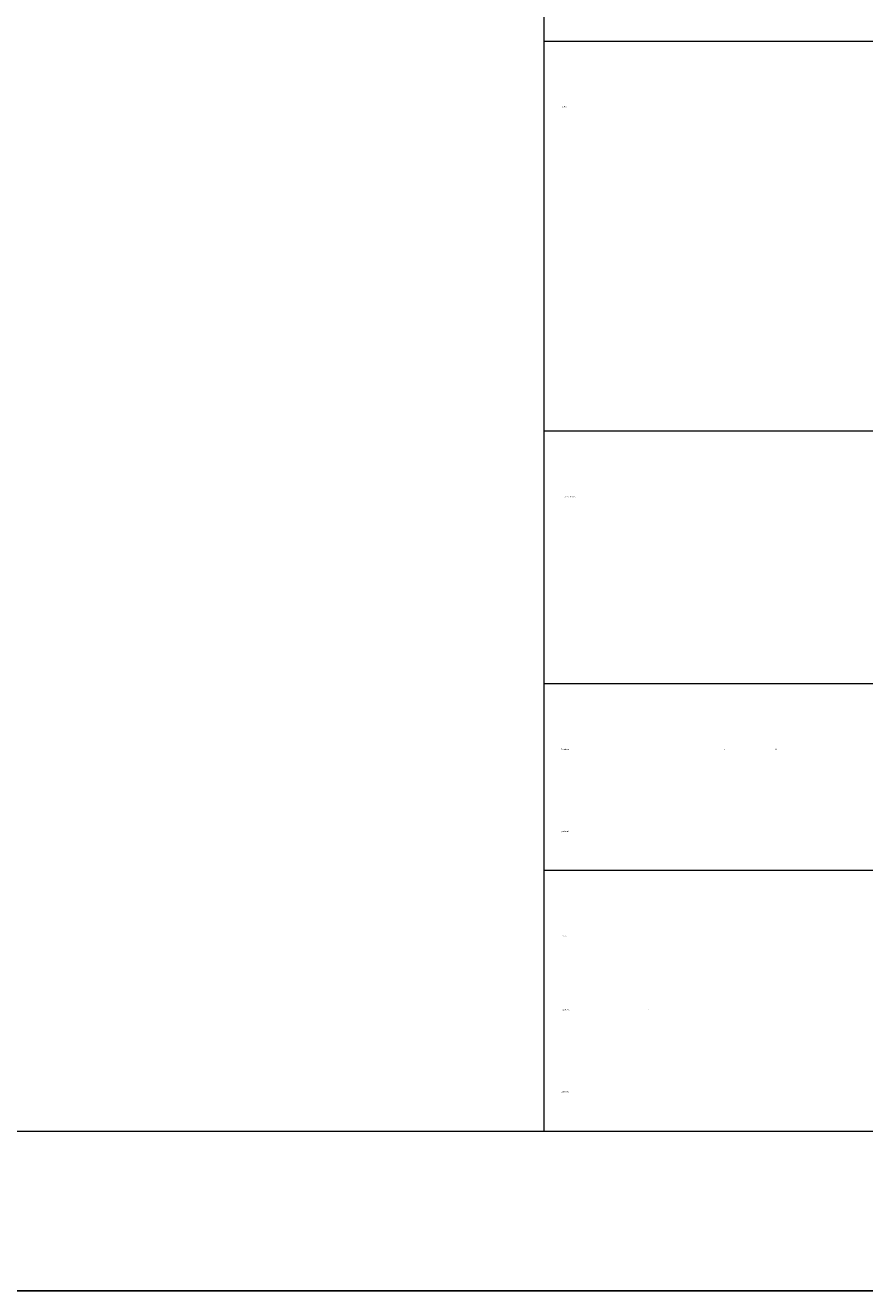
# Model space of a CAD drawing. Header units: millimetres. Extents: x -283 to 124139, y -3891 to 5906.
# Tile 29 of 55: x 1321 to 1557, y -3891 to -3534. Entities that reach past the tile are written whole.
import ezdxf

# ---------------------------------------------------------------- set-up
doc = ezdxf.new("R2010")
doc.units = ezdxf.units.MM
doc.header["$LTSCALE"] = 20
doc.header["$MEASUREMENT"] = 0
doc.layers.get('0').update_dxf_attribs({"color": 252, "linetype": 'CONTINUOUS'})

msp = doc.modelspace()

# ---------------------------------------------------------------- hatches: boundary and pattern name
h = msp.add_hatch(color=7)
h.paths.add_polyline_path([(1471.85, -3738.46), (1471.85, -3738.64), (1471.85, -3738.82), (1471.85, -3738.64), (1471.93, -3738.64), (1472.02, -3738.64)])
h.paths.add_polyline_path([(1471.85, -3738.64), (1471.85, -3738.49), (1471.85, -3738.55)])
h = msp.add_hatch(color=7)
h.paths.add_polyline_path([(1490.72, -3738.46), (1490.72, -3738.55), (1490.72, -3738.64), (1490.72, -3738.55)])
h.paths.add_polyline_path([(1490.72, -3738.64), (1490.72, -3738.82)])
h = msp.add_hatch(color=7)
h.dxf.hatch_style = 2
h.paths.add_polyline_path([(1500.69, -3738.46), (1500.69, -3738.64), (1500.69, -3738.82), (1500.87, -3738.82), (1500.71, -3738.82), (1500.69, -3738.64), (1500.69, -3738.82)])
h = msp.add_hatch(color=7)
h.dxf.hatch_style = 2
h.paths.add_polyline_path([(1517.79, -3738.64), (1517.79, -3738.82), (1517.88, -3738.82), (1517.96, -3738.82), (1517.96, -3738.64), (1517.96, -3738.82), (1517.79, -3738.64), (1517.79, -3738.82)])
h = msp.add_hatch(color=7)
h.paths.add_polyline_path([(1532.39, -3738.46), (1532.39, -3738.64), (1532.39, -3738.82), (1532.54, -3738.82), (1532.54, -3738.73), (1532.39, -3738.64), (1532.54, -3738.64), (1532.48, -3738.49)])
h.paths.add_polyline_path([(1532.39, -3738.64), (1532.39, -3738.46), (1532.39, -3738.55)])
h.paths.add_polyline_path([(1532.39, -3738.64), (1532.39, -3738.82)])
h = msp.add_hatch(color=7)
h.dxf.hatch_style = 2
h.paths.add_polyline_path([(1496.38, -3812.03), (1496.38, -3812.21), (1496.47, -3812.21), (1496.56, -3812.21), (1496.56, -3812.03), (1496.56, -3812.21), (1496.38, -3812.03), (1496.38, -3812.21)])
h = msp.add_hatch(color=7)
h.paths.add_polyline_path([(1504.22, -3811.86), (1504.22, -3812.03), (1504.22, -3812.21)])
h.paths.add_polyline_path([(1504.22, -3812.21), (1504.22, -3812.06)])
h = msp.add_hatch(color=7)
h.paths.add_polyline_path([(1523.8, -3811.86), (1523.8, -3811.95), (1523.8, -3812.03), (1523.8, -3811.95)])
h.paths.add_polyline_path([(1523.8, -3812.03), (1523.8, -3812.21)])

# ---------------------------------------------------------------- linework, layer by layer
at = {"color": 7, "lineweight": 0}
msp.add_lwpolyline([(86.01, -3846.34), (2071.07, -3846.34), (2071.07, -2404.05), (86.01, -2404.05)], close=True, dxfattribs=at)
msp.add_lwpolyline([(-6.12, -2406.32), (-6.12, -3891.32), (2093.88, -3891.32), (2093.88, -2406.32)], close=True)
for points in [[(1467.03, -3368.88), (1467.03, -3538.9)], [(1467.03, -3538.9), (2065.31, -3538.9)], [(1467.03, -3538.9), (1467.03, -3846.34)], [(1467.03, -3648.8), (2065.31, -3648.8)], [(1467.03, -3720.08), (2065.31, -3720.08)], [(1467.03, -3772.74), (1897.51, -3772.74)], [(1467.03, -3846.34), (2065.31, -3846.34)]]:
    msp.add_lwpolyline(points, dxfattribs=at)

# ---------------------------------------------------------------- texts
at = {"color": 7, "char_height": 0.33, "attachment_point": 1}
for s, insert in [('{\\fT3romans.shxHorz2_139631N0|b0|i0|c0;Obiekt:}', (1472.16, -3557.25)), ('{\\fT3romans.shxHorz2_139631N0|b0|i0|c0;Adres budynku:}', (1472.9, -3667.21)), ('{\\fT3romans.shxHorz2_139631N0|b0|i0|c0;Projektowa}', (1471.85, -3738.49)), ('{\\fT3romans.shxHorz2_139631N0|b0|i0|c0;(sanitarna):}', (1471.85, -3761.61)), ('{\\fT3romans.shxHorz2_139631N0|b0|i0|c0;Osoba}', (1472.16, -3791.09)), ('{\\fT3romans.shxHorz2_139631N0|b0|i0|c0;sprawdzaj}', (1472.16, -3811.88)), ('{\\fT3romans.shxHorz2_139631N0|b0|i0|c0;(sanitarna)}', (1471.85, -3835.01))]:
    msp.add_mtext(s, dxfattribs=dict(at, insert=insert))

doc.saveas('drawing.dxf')
